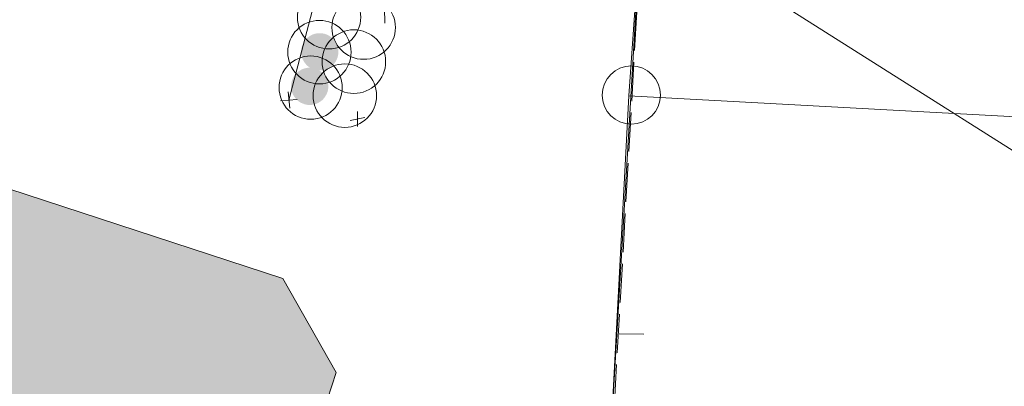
# Model space of a CAD drawing. Header units: metres. Extents: x -740 to 758, y -633 to 854.
# Tile 200 of 256: x -437.1 to -426.54, y 270.22 to 274.15. Entities that reach past the tile are written whole.
import ezdxf

# ---------------------------------------------------------------- set-up
doc = ezdxf.new("R2010")
doc.units = ezdxf.units.M
doc.header["$MEASUREMENT"] = 0
doc.linetypes.add('416_125', pattern=[0.5408, 0.416, -0.1248])
for name, color, linetype in [('Grundkarte.LOVION', 7, 'Continuous'), ('Strom.LOVION', 7, 'Continuous'), ('StromBemass.LOVION', 7, 'Continuous')]:
    doc.layers.add(name, color=color, linetype=linetype)

msp = doc.modelspace()

# ---------------------------------------------------------------- hatches: boundary and pattern name
at = {"layer": 'Grundkarte.LOVION', "linetype": 'Continuous', "lineweight": 18}
msp.add_hatch(color=254, dxfattribs=at).paths.add_polyline_path([(-434.287, 266.321), (-434.73, 267.224), (-433.708, 270.368), (-434.279, 271.376), (-474.338, 284.484), (-475.735, 283.963), (-477.274, 279.142), (-476.782, 278.038), (-477.345, 276.239), (-476.768, 275.172), (-475.22, 274.762), (-478.179, 265.724), (-477.734, 264.497), (-472.411, 262.653), (-471.874, 262.912), (-471.273, 264.626), (-452.797, 258.541), (-452.886, 258.237), (-451.578, 257.862), (-453.066, 253.431), (-452.705, 252.757), (-450.809, 252.115), (-450.427, 251.532), (-445.569, 249.908), (-446.326, 247.676), (-445.755, 246.668), (-438.884, 244.414), (-438.002, 244.766), (-435.285, 253.248), (-435.617, 254.221), (-438.009, 255.11)])
at = {"layer": 'Strom.LOVION', "linetype": 'Continuous', "lineweight": 18}
for points in [[(-433.729, 273.68), (-433.714, 273.7), (-433.702, 273.722), (-433.693, 273.745), (-433.687, 273.77), (-433.684, 273.795), (-433.684, 273.82), (-433.687, 273.845), (-433.694, 273.869), (-433.703, 273.892), (-433.715, 273.914), (-433.73, 273.934), (-433.747, 273.953), (-433.767, 273.968), (-433.788, 273.982), (-433.811, 273.992), (-433.834, 274), (-433.859, 274.005), (-433.884, 274.006), (-433.909, 274.005), (-433.934, 274), (-433.958, 273.992), (-433.98, 273.981), (-434.002, 273.968), (-434.021, 273.952), (-434.038, 273.933), (-434.053, 273.913), (-434.065, 273.891), (-434.074, 273.868), (-434.08, 273.843), (-434.083, 273.818), (-434.083, 273.793), (-434.08, 273.768), (-434.073, 273.744), (-434.064, 273.721), (-434.052, 273.699), (-434.037, 273.679), (-434.02, 273.66), (-434, 273.644), (-433.979, 273.631), (-433.957, 273.62), (-433.933, 273.613), (-433.908, 273.608), (-433.883, 273.607), (-433.858, 273.608), (-433.833, 273.613), (-433.809, 273.621), (-433.787, 273.632), (-433.766, 273.645), (-433.746, 273.661)], [(-433.829, 273.765), (-433.824, 273.772), (-433.819, 273.78), (-433.816, 273.788), (-433.814, 273.797), (-433.813, 273.806), (-433.813, 273.815), (-433.814, 273.824), (-433.816, 273.833), (-433.819, 273.841), (-433.824, 273.849), (-433.829, 273.856), (-433.835, 273.863), (-433.842, 273.868), (-433.85, 273.873), (-433.858, 273.877), (-433.867, 273.88), (-433.876, 273.882), (-433.885, 273.882), (-433.894, 273.881), (-433.902, 273.88), (-433.911, 273.877), (-433.919, 273.873), (-433.927, 273.868), (-433.934, 273.862), (-433.94, 273.856), (-433.945, 273.848), (-433.95, 273.841), (-433.953, 273.832), (-433.955, 273.823), (-433.956, 273.814), (-433.956, 273.805), (-433.955, 273.796), (-433.953, 273.788), (-433.949, 273.779), (-433.945, 273.771), (-433.94, 273.764), (-433.933, 273.758), (-433.926, 273.752), (-433.919, 273.747), (-433.911, 273.743), (-433.902, 273.74), (-433.893, 273.739), (-433.884, 273.738), (-433.875, 273.739), (-433.866, 273.741), (-433.858, 273.743), (-433.85, 273.747), (-433.842, 273.752), (-433.835, 273.758)], [(-433.837, 273.31), (-433.823, 273.33), (-433.811, 273.352), (-433.801, 273.375), (-433.795, 273.4), (-433.792, 273.425), (-433.792, 273.45), (-433.795, 273.474), (-433.802, 273.499), (-433.811, 273.522), (-433.823, 273.544), (-433.838, 273.564), (-433.855, 273.582), (-433.875, 273.598), (-433.896, 273.612), (-433.919, 273.622), (-433.943, 273.63), (-433.967, 273.635), (-433.992, 273.636), (-434.017, 273.635), (-434.042, 273.63), (-434.066, 273.622), (-434.088, 273.611), (-434.109, 273.598), (-434.129, 273.582), (-434.146, 273.563), (-434.161, 273.543), (-434.173, 273.521), (-434.182, 273.498), (-434.188, 273.473), (-434.191, 273.448), (-434.191, 273.423), (-434.188, 273.398), (-434.181, 273.374), (-434.172, 273.351), (-434.16, 273.329), (-434.145, 273.309), (-434.128, 273.29), (-434.108, 273.274), (-434.087, 273.261), (-434.064, 273.251), (-434.041, 273.243), (-434.016, 273.238), (-433.991, 273.237), (-433.966, 273.238), (-433.941, 273.243), (-433.917, 273.251), (-433.895, 273.262), (-433.874, 273.275), (-433.854, 273.291)], [(-433.93, 273.396), (-433.925, 273.404), (-433.921, 273.412), (-433.918, 273.42), (-433.915, 273.429), (-433.914, 273.437), (-433.914, 273.446), (-433.916, 273.455), (-433.918, 273.464), (-433.921, 273.472), (-433.925, 273.48), (-433.931, 273.487), (-433.937, 273.494), (-433.944, 273.5), (-433.951, 273.504), (-433.959, 273.508), (-433.968, 273.511), (-433.977, 273.512), (-433.986, 273.513), (-433.995, 273.512), (-434.003, 273.511), (-434.012, 273.508), (-434.02, 273.504), (-434.028, 273.499), (-434.034, 273.494), (-434.041, 273.487), (-434.046, 273.48), (-434.05, 273.472), (-434.053, 273.464), (-434.056, 273.455), (-434.057, 273.446), (-434.057, 273.437), (-434.055, 273.428), (-434.053, 273.42), (-434.05, 273.411), (-434.046, 273.403), (-434.04, 273.396), (-434.034, 273.39), (-434.027, 273.384), (-434.02, 273.379), (-434.012, 273.375), (-434.003, 273.373), (-433.994, 273.371), (-433.985, 273.37), (-433.976, 273.371), (-433.968, 273.373), (-433.959, 273.376), (-433.951, 273.379), (-433.943, 273.384), (-433.937, 273.39)]]:
    msp.add_hatch(color=1, dxfattribs=at).paths.add_polyline_path(points)

# ---------------------------------------------------------------- linework, layer by layer
at = {"layer": 'Grundkarte.LOVION', "color": 253, "linetype": 'Continuous', "lineweight": 18}
for points in [[(-399.407, 235.446), (-398.398, 253.84), (-399.618, 253.928), (-399.487, 256.512), (-422.992, 272.923), (-430.569, 273.335), (-430.433, 275.269), (-430.181, 279.639), (-428.697, 305.881), (-397.395, 288.016), (-377.75, 279.356), (-369.023, 276.544), (-366.364, 275.652), (-369.023, 276.544), (-377.75, 279.356), (-397.395, 288.016), (-428.697, 305.881), (-428.722, 306.441), (-430.386, 307.431), (-431.488, 308.121), (-433.665, 309.534), (-434.837, 310.335), (-425.484, 309.595), (-394.652, 302.885)], [(-438.295, 276.776), (-430.433, 275.269), (-430.569, 273.335), (-430.768, 269.621), (-432.975, 230.834), (-462.241, 257.795)], [(-435.198, 191.899), (-432.975, 230.834), (-430.768, 269.621), (-430.569, 273.335), (-422.992, 272.923), (-399.487, 256.512), (-399.618, 253.928), (-398.398, 253.84), (-399.407, 235.446)]]:
    msp.add_lwpolyline(points, dxfattribs=at)
at = {"layer": 'Grundkarte.LOVION', "color": 8, "linetype": 'Continuous', "lineweight": 18}
for points in [[(-399.407, 235.446), (-398.398, 253.84), (-399.618, 253.928), (-399.487, 256.512), (-422.992, 272.923), (-430.569, 273.335), (-430.433, 275.269), (-430.181, 279.639), (-428.697, 305.881), (-397.395, 288.016), (-377.75, 279.356), (-369.023, 276.544), (-369.507, 271.827)], [(-428.697, 305.881), (-430.181, 279.639), (-430.433, 275.269), (-425.865, 272.376)], [(-474.338, 284.484), (-434.279, 271.376), (-433.708, 270.368), (-434.73, 267.224), (-434.287, 266.321), (-438.009, 255.11), (-435.617, 254.221), (-435.285, 253.248), (-438.002, 244.766)], [(-438.295, 276.776), (-430.433, 275.269), (-430.569, 273.335), (-430.768, 269.621), (-432.975, 230.834), (-462.241, 257.795)], [(-432.975, 230.834), (-430.768, 269.621), (-430.433, 275.269)], [(-435.198, 191.899), (-432.975, 230.834), (-430.768, 269.621), (-430.569, 273.335), (-422.992, 272.923), (-399.487, 256.512), (-399.618, 253.928), (-398.398, 253.84), (-399.407, 235.446)], [(-430.408, 270.779), (-430.674, 270.783)]]:
    msp.add_lwpolyline(points, dxfattribs=at)
at = {"layer": 'Grundkarte.LOVION', "color": 9, "linetype": 'Continuous', "lineweight": 18}
msp.add_circle((-430.543, 273.343), 0.313, dxfattribs=at)
at = {"layer": 'Strom.LOVION', "color": 7, "linetype": 'Continuous', "lineweight": 13}
msp.add_lwpolyline([(-433.924, 274.396), (-434.215, 273.289)], dxfattribs=at)
at = {"layer": 'Strom.LOVION', "color": 250, "linetype": 'Continuous', "lineweight": 18}
for points in [[(-433.188, 274.276), (-433.187, 274.113)], [(-434.224, 273.376), (-434.206, 273.201)], [(-434.303, 273.28), (-434.127, 273.297)], [(-433.558, 273.072), (-433.399, 273.102)], [(-433.479, 273.168), (-433.478, 273.006)]]:
    msp.add_lwpolyline(points, dxfattribs=at)
at = {"layer": 'Strom.LOVION', "color": 7, "linetype": 'Continuous', "lineweight": 13}
for centre, radius in [((-433.784, 274.176), 0.339), ((-433.413, 274.067), 0.341), ((-433.887, 273.803), 0.34), ((-433.518, 273.701), 0.341), ((-433.981, 273.423), 0.339), ((-433.615, 273.337), 0.34)]:
    msp.add_circle(centre, radius, dxfattribs=at)
at = {"layer": 'StromBemass.LOVION', "color": 7, "linetype": '416_125', "lineweight": 13}
msp.add_lwpolyline([(-430.423, 275.314), (-431.394, 258.343), (-432.085, 246.365), (-432.751, 234.581), (-433.398, 223.212), (-433.424, 222.722), (-433.463, 222.216), (-434.114, 210.743), (-434.201, 209.361), (-429.802, 209.111), (-421.434, 208.614)], dxfattribs=at)

doc.saveas('drawing.dxf')
